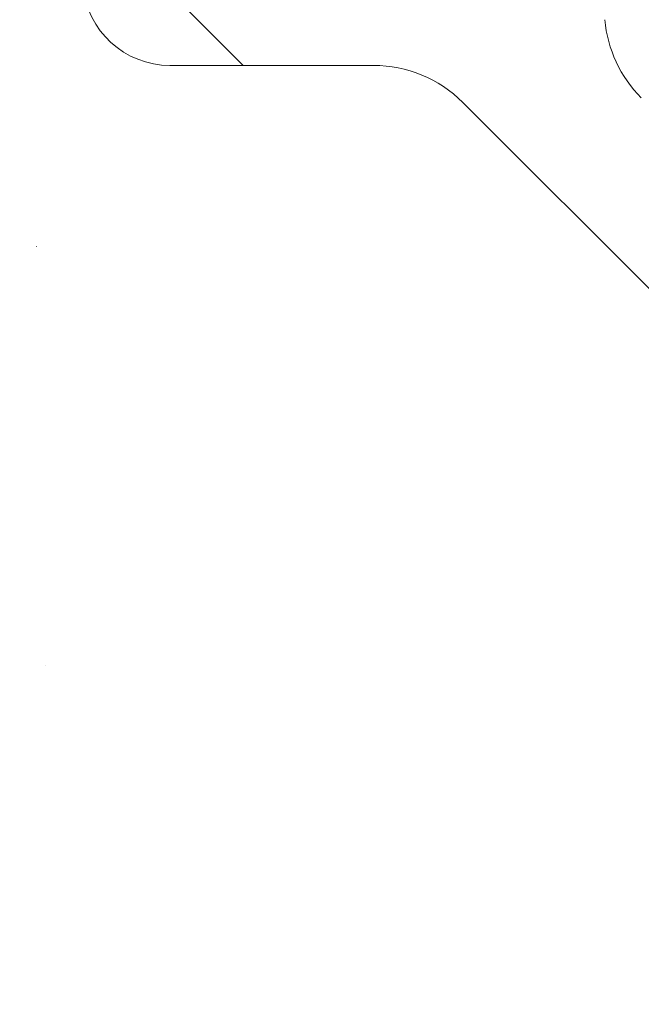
# Model space of a CAD drawing. Header units: inches. Extents: x 0.3 to 84.8, y 1.5 to 53.5.
# Tile 44 of 107: x 28.951 to 29.592, y 41.445 to 42.461. Entities that reach past the tile are written whole.
import ezdxf

# ---------------------------------------------------------------- set-up
doc = ezdxf.new("R2010")
doc.units = ezdxf.units.IN
doc.header["$LTSCALE"] = 2.5
doc.header["$MEASUREMENT"] = 0
doc.layers.add('Hatch (ANSI)', color=7, linetype='Continuous', lineweight=9)
doc.layers.add('Visible (ANSI)', color=7, linetype='Continuous', lineweight=18)

msp = doc.modelspace()

# ---------------------------------------------------------------- hatches: boundary and pattern name
at = {"layer": 'Hatch (ANSI)'}
h = msp.add_hatch(dxfattribs=at)
h.set_pattern_fill('ANSI31', color=256, scale=2.5, style=0)
h.set_pattern_definition([(45, (0, 0), (-0.2209708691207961, 0.2209708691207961), [])])
edge = h.paths.add_edge_path()
edge.add_spline(control_points=[(28.96682405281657, 43.05029987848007), (28.96551726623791, 43.0487070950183), (28.96427622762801, 43.0470604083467), (28.96208373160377, 43.04388740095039), (28.961115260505, 43.04237228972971), (28.96020229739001, 43.0408229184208)], knot_values=[-0.03955753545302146, -0.03955753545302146, -0.03955753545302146, -0.03955753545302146, -0.02382038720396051, -0.02382038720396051, -0.01009838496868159, -0.01009838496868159, -0.01009838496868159, -0.01009838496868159], degree=3, periodic=0)
edge.add_spline(control_points=[(28.96020229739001, 43.0408229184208), (28.95712428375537, 43.03519942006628), (28.95478447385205, 43.02917477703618), (28.95171197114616, 43.0165910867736), (28.95101492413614, 43.01002996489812), (28.95119225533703, 43.00349090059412)], knot_values=[-0.09882426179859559, -0.09882426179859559, -0.09882426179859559, -0.09882426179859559, -0.04997973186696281, -0.04997973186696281, -0.0001336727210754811, -0.0001336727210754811, -0.0001336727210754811, -0.0001336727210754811], degree=3, periodic=0)
edge.add_ellipse((28.92662732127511, 41.16898372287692), major_axis=(-0.06500989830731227, 3.724414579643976), ratio=0.01744974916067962, start_angle=297.91218873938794, end_angle=299.491697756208, ccw=False)
edge.add_line((28.95362457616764, 42.91345095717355), (29.01182714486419, 42.91345095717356))
edge.add_line((29.01182714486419, 42.91345095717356), (29.10626359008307, 42.91345095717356))
edge.add_line((29.10626359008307, 42.91345095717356), (29.16498189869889, 42.91345095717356))
edge.add_ellipse((29.16498189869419, 42.87845095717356), major_axis=(4.707345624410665e-12, 0.03500000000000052), ratio=1, start_angle=270.0000000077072, end_angle=359.99999999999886, ccw=False)
edge.add_line((29.19998189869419, 42.87845095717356), (29.19998189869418, 42.87281247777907))
edge.add_ellipse((29.32498189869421, 42.87281247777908), major_axis=(-0.125000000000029, -5.627606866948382e-15), ratio=1, start_angle=0, end_angle=22.49999999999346)
edge.add_line((29.20949695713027, 42.82497704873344), (29.22924164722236, 42.77730915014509))
edge.add_ellipse((29.24998189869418, 42.78590004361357), major_axis=(-0.02074025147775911, -0.008590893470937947), ratio=1, start_angle=1.802357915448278e-12, end_angle=134.9999999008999)
edge.add_line((29.27072215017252, 42.77730915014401), (29.29046684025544, 42.82497704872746))
edge.add_ellipse((29.17498189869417, 42.87281247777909), major_axis=(0.1154849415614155, -0.04783542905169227), ratio=1, start_angle=7.613296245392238e-13, end_angle=22.50000000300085)
edge.add_line((29.29998189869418, 42.87281247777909), (29.29998189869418, 42.87845095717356))
edge.add_ellipse((29.33498189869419, 42.87845095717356), major_axis=(-0.03500000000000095, 9.943926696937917e-16), ratio=1, start_angle=270.00000000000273, end_angle=359.9999999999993, ccw=False)
edge.add_line((29.33498189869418, 42.91345095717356), (29.38370020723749, 42.91345095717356))
edge.add_line((29.38370020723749, 42.91345095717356), (29.51473189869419, 42.91345095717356))
edge.add_line((29.51473189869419, 42.91345095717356), (29.59764057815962, 42.91345095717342))
edge.add_spline(control_points=[(29.59764057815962, 42.91345095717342), (29.60196064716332, 42.91345095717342), (29.60704514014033, 42.9144621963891), (29.61502744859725, 42.91776821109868), (29.61933775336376, 42.9206478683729), (29.62544719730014, 42.92675652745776), (29.62832736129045, 42.93106640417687), (29.63161429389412, 42.93900088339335), (29.63262603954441, 42.94401206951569), (29.63264474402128, 42.94829824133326)], knot_values=[0.1316660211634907, 0.1316660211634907, 0.1316660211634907, 0.1316660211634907, 0.16458492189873, 0.16458492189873, 0.1975016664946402, 0.1975016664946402, 0.2304179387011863, 0.2304179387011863, 0.2629449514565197, 0.2629449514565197, 0.2629449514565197, 0.2629449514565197], degree=3, periodic=0)
edge.add_line((29.63264474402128, 42.94829824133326), (29.65104405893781, 47.16454178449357))
edge.add_spline(control_points=[(29.65104405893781, 47.16454178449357), (29.65111007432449, 47.17966935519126), (29.65264097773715, 47.196112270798), (29.65912732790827, 47.22871862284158), (29.66416875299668, 47.24486576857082), (29.67597649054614, 47.27337003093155), (29.68383081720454, 47.28835312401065), (29.70252303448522, 47.31632561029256), (29.7133609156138, 47.3293150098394), (29.73517981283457, 47.35113220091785), (29.74817116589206, 47.36196982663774), (29.77614739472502, 47.38066134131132), (29.79113226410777, 47.38851523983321), (29.81964131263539, 47.40032318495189), (29.83579212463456, 47.40536491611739), (29.86879378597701, 47.41192879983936), (29.88564463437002, 47.41345095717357), (29.90107396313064, 47.41345095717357)], knot_values=[0.002764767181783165, 0.002764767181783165, 0.002764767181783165, 0.002764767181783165, 0.1175465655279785, 0.1175465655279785, 0.2350931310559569, 0.2350931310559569, 0.3526474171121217, 0.3526474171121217, 0.4702017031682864, 0.4702017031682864, 0.5877653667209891, 0.5877653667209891, 0.7053290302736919, 0.7053290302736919, 0.8229005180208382, 0.8229005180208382, 0.9404720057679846, 0.9404720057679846, 0.9404720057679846, 0.9404720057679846], degree=3, periodic=0)
edge.add_line((29.90107396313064, 47.41345095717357), (33.30948272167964, 47.41345095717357))
edge.add_spline(control_points=[(33.30948272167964, 47.41345095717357), (33.34491076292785, 47.41345095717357), (33.3874201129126, 47.41284634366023), (33.50546169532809, 47.41062451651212), (33.60459744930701, 47.40837207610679), (33.76986634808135, 47.40837207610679), (33.86900210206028, 47.41062451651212), (33.98704368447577, 47.41284634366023), (34.02955303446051, 47.41345095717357), (34.06498107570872, 47.41345095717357)], knot_values=[6.029647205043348, 6.029647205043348, 6.029647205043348, 6.029647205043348, 6.299608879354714, 6.299608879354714, 6.929283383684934, 6.929283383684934, 7.558957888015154, 7.558957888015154, 7.82891956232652, 7.82891956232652, 7.82891956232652, 7.82891956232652], degree=3, periodic=0)
edge.add_line((34.06498107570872, 47.41345095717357), (37.47338983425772, 47.41345095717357))
edge.add_spline(control_points=[(37.47338983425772, 47.41345095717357), (37.48881916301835, 47.41345095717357), (37.50567001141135, 47.41192879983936), (37.53867167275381, 47.40536491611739), (37.55482248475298, 47.40032318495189), (37.58333153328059, 47.38851523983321), (37.59831640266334, 47.38066134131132), (37.62629263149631, 47.36196982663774), (37.63928398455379, 47.35113220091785), (37.66110288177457, 47.3293150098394), (37.67194076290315, 47.31632561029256), (37.69063298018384, 47.28835312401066), (37.69848730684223, 47.27337003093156), (37.71029504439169, 47.24486576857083), (37.7153364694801, 47.22871862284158), (37.72182281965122, 47.196112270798), (37.72335372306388, 47.17966935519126), (37.72341973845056, 47.16454178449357)], knot_values=[2.821416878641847, 2.821416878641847, 2.821416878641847, 2.821416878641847, 2.938988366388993, 2.938988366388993, 3.05655985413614, 3.05655985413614, 3.174123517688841, 3.174123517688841, 3.291687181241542, 3.291687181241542, 3.409241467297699, 3.409241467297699, 3.526795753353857, 3.526795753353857, 3.644342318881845, 3.644342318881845, 3.759124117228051, 3.759124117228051, 3.759124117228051, 3.759124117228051], degree=3, periodic=0)
edge.add_line((37.72341973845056, 47.16454178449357), (37.74181905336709, 42.94829824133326))
edge.add_spline(control_points=[(37.74181905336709, 42.94829824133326), (37.74183775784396, 42.94401206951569), (37.74284950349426, 42.93900088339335), (37.74613643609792, 42.93106640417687), (37.74901660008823, 42.92675652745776), (37.75512604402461, 42.9206478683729), (37.75943634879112, 42.91776821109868), (37.76741865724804, 42.9144621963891), (37.77250315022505, 42.91345095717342), (37.77682321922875, 42.91345095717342)], knot_values=[0.263719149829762, 0.263719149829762, 0.263719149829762, 0.263719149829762, 0.2962461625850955, 0.2962461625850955, 0.3291624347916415, 0.3291624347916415, 0.3620791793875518, 0.3620791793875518, 0.3949980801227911, 0.3949980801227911, 0.3949980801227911, 0.3949980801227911], degree=3, periodic=0)
edge.add_line((37.77682321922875, 42.91345095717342), (37.85973189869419, 42.91345095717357))
edge.add_line((37.85973189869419, 42.91345095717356), (37.99076359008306, 42.91345095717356))
edge.add_line((37.99076359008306, 42.91345095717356), (38.03948189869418, 42.91345095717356))
edge.add_ellipse((38.03948189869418, 42.87845095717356), major_axis=(6.993530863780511e-16, 0.03500000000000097), ratio=1, start_angle=270.00000000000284, end_angle=360, ccw=False)
edge.add_line((38.07448189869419, 42.87845095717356), (38.07448189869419, 42.87281247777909))
edge.add_ellipse((38.19948189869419, 42.87281247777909), major_axis=(-0.1250000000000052, -1.966930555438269e-15), ratio=1, start_angle=0, end_angle=22.50000000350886)
edge.add_line((38.0839969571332, 42.82497704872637), (38.10374164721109, 42.7773091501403))
edge.add_ellipse((38.12448189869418, 42.78590004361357), major_axis=(-0.02074025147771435, -0.008590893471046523), ratio=1, start_angle=0, end_angle=134.9999998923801)
edge.add_line((38.14522215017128, 42.77730915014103), (38.16496684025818, 42.8249770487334))
edge.add_ellipse((38.04948189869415, 42.87281247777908), major_axis=(0.1154849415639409, -0.04783542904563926), ratio=1, start_angle=0, end_angle=22.49999999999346)
edge.add_line((38.17448189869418, 42.87281247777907), (38.17448189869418, 42.87845095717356))
edge.add_ellipse((38.20948189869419, 42.87845095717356), major_axis=(-0.03500000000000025, 2.076204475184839e-16), ratio=1, start_angle=270.00000000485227, end_angle=360.00000000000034, ccw=False)
edge.add_line((38.20948189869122, 42.91345095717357), (38.26820020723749, 42.91345095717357))
edge.add_line((38.26820020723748, 42.91345095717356), (38.36263665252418, 42.91345095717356))
edge.add_line((38.36263665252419, 42.91345095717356), (38.38973189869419, 42.91345095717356))
edge.add_line((38.38973189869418, 42.91345095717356), (38.35117882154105, 43.35411464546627))
edge.add_ellipse((38.28642604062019, 43.34845095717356), major_axis=(0.06475278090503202, 0.005663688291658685), ratio=1, start_angle=0, end_angle=85.00209744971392)
edge.add_line((38.28642510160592, 43.41345095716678), (38.18412968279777, 43.41345105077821))
edge.add_ellipse((38.18413057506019, 43.34845095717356), major_axis=(-8.922611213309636e-07, 0.06499999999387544), ratio=1, start_angle=0, end_angle=89.74953436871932)
edge.add_line((38.11913119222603, 43.34873420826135), (38.1181251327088, 43.11816726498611))
edge.add_ellipse((38.05312576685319, 43.11845095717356), major_axis=(0.064999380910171, -0.0002836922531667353), ratio=1, start_angle=270.2494811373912, end_angle=360.00000000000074, ccw=False)
edge.add_line((38.05312510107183, 43.05345095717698), (37.94610339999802, 43.05345095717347))
edge.add_spline(control_points=[(37.94610339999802, 43.05345095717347), (37.93808016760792, 43.05345095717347), (37.92863725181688, 43.05532909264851), (37.91381257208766, 43.06146921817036), (37.90580756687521, 43.06681747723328), (37.89446174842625, 43.07816241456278), (37.88911319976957, 43.08616631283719), (37.88300928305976, 43.10090137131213), (37.88113044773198, 43.11020756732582), (37.88109571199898, 43.11816734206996)], knot_values=[0.2445225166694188, 0.2445225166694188, 0.2445225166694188, 0.2445225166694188, 0.305659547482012, 0.305659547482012, 0.3667925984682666, 0.3667925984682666, 0.4279208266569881, 0.4279208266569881, 0.4883261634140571, 0.4883261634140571, 0.4883261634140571, 0.4883261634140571], degree=3, periodic=0)
edge.add_line((37.88109571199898, 43.11816734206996), (37.86343503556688, 47.16515264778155))
edge.add_spline(control_points=[(37.86343503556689, 47.16515264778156), (37.86333205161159, 47.18875166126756), (37.86094384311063, 47.21440261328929), (37.85082513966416, 47.26526853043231), (37.84296051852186, 47.29045808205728), (37.82454045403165, 47.33492473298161), (37.81228771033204, 47.3582983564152), (37.78312786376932, 47.40193543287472), (37.76622077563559, 47.42219889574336), (37.73218330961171, 47.45623371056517), (37.71191680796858, 47.4731404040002), (37.66827390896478, 47.50229916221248), (37.64489752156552, 47.51455124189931), (37.60042341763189, 47.53297163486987), (37.57522815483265, 47.54083673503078), (37.52374557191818, 47.55107639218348), (37.49745825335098, 47.55345095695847), (37.47338850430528, 47.55345095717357)], knot_values=[0.004313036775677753, 0.004313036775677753, 0.004313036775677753, 0.004313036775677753, 0.1833726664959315, 0.1833726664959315, 0.3667453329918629, 0.3667453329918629, 0.5501299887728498, 0.5501299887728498, 0.7335146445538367, 0.7335146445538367, 0.9169138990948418, 0.9169138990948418, 1.100313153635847, 1.100313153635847, 1.283724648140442, 1.283724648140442, 1.467136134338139, 1.467136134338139, 1.467136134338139, 1.467136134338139], degree=3, periodic=0)
edge.add_line((37.47338850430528, 47.55345095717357), (29.90107529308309, 47.55345095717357))
edge.add_spline(control_points=[(29.90107529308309, 47.55345095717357), (29.87700554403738, 47.55345095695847), (29.85071822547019, 47.55107639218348), (29.79923564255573, 47.54083673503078), (29.77404037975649, 47.53297163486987), (29.72956627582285, 47.51455124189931), (29.70618988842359, 47.50229916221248), (29.66254698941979, 47.4731404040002), (29.64228048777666, 47.45623371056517), (29.60824302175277, 47.42219889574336), (29.59133593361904, 47.40193543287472), (29.56217608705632, 47.35829835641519), (29.5499233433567, 47.33492473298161), (29.53150327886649, 47.29045808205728), (29.52363865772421, 47.2652685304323), (29.51351995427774, 47.21440261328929), (29.51113174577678, 47.18875166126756), (29.51102876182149, 47.16515264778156)], knot_values=[4.401410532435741, 4.401410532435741, 4.401410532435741, 4.401410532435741, 4.584822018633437, 4.584822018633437, 4.768233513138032, 4.768233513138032, 4.951632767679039, 4.951632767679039, 5.135032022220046, 5.135032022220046, 5.318416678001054, 5.318416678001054, 5.501801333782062, 5.501801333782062, 5.685174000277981, 5.685174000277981, 5.864233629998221, 5.864233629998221, 5.864233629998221, 5.864233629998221], degree=3, periodic=0)
edge.add_line((29.51102876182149, 47.16515264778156), (29.4933680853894, 43.11816734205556))
edge.add_spline(control_points=[(29.4933680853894, 43.11816734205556), (29.49333334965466, 43.11020756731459), (29.49145451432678, 43.10090137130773), (29.4853505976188, 43.08616631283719), (29.48000204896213, 43.07816241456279), (29.46865623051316, 43.06681747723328), (29.46065122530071, 43.06146921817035), (29.44582654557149, 43.05532909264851), (29.43638362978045, 43.05345095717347), (29.42836039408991, 43.05345095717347)], knot_values=[0.4897639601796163, 0.4897639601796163, 0.4897639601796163, 0.4897639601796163, 0.5501692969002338, 0.5501692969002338, 0.6112975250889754, 0.6112975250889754, 0.6724305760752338, 0.6724305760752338, 0.7335676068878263, 0.7335676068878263, 0.7335676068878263, 0.7335676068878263], degree=3, periodic=0)
edge.add_line((29.42836039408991, 43.05345095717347), (29.32133803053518, 43.05345095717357))
edge.add_ellipse((29.32133803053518, 43.11845095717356), major_axis=(-6.993530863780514e-16, -0.06500000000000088), ratio=1, start_angle=270.2499999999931, end_angle=360.0000000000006, ccw=False)
edge.add_line((29.25633864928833, 43.11816734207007), (29.25533260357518, 43.34873457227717))
edge.add_ellipse((29.19033322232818, 43.34845095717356), major_axis=(0.06499938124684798, 0.0002836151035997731), ratio=1, start_angle=0, end_angle=89.74999994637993)
edge.add_line((29.19033322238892, 43.41345095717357), (29.08710333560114, 43.41345095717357))
edge.add_spline(control_points=[(29.08710333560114, 43.41345095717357), (29.08664727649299, 43.41343933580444), (29.08618441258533, 43.41342576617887), (29.08571365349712, 43.41340939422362)], knot_values=[-0.153580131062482, -0.153580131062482, -0.153580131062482, -0.153580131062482, -0.1509708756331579, -0.1509708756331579, -0.1509708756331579, -0.1509708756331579], degree=3, periodic=0)
edge.add_ellipse((29.08803775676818, 43.34845095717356), major_axis=(-0.00232410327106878, 0.06495843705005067), ratio=1, start_angle=3.010064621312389e-16, end_angle=43.4619196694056)
edge.add_spline(control_points=[(29.04166773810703, 43.39400116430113), (29.03760962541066, 43.38986967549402), (29.03396045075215, 43.3855203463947), (29.02631251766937, 43.37535496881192), (29.0216632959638, 43.36791230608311), (29.0177652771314, 43.35727969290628), (29.01712836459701, 43.35452244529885), (29.0168233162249, 43.35216514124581)], knot_values=[-0.0779393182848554, -0.0779393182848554, -0.0779393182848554, -0.0779393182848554, -0.05679785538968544, -0.05679785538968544, -0.02267866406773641, -0.02267866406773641, -0.007525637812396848, -0.007525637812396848, -0.007525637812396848, -0.007525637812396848], degree=3, periodic=0)
edge.add_spline(control_points=[(29.0168233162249, 43.35216514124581), (29.01667003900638, 43.35099462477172), (29.01652652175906, 43.34982440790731), (29.01625992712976, 43.34748408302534), (29.0161371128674, 43.34631713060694), (29.01602444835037, 43.34514767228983)], knot_values=[-0.01807819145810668, -0.01807819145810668, -0.01807819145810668, -0.01807819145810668, -0.009082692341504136, -0.009082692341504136, -0.0001298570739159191, -0.0001298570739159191, -0.0001298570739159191, -0.0001298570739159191], degree=3, periodic=0)
edge.add_ellipse((29.09922620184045, 44.96791819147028), major_axis=(-0.3258436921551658, -3.724410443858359), ratio=0.01738601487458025, start_angle=60.26214837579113, end_angle=64.25657189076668, ccw=False)
edge.add_spline(control_points=[(28.99382216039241, 43.11557085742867), (28.99265179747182, 43.1036191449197), (28.98974224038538, 43.09196167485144), (28.98057410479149, 43.06982429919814), (28.97440270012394, 43.05954617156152), (28.96682405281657, 43.05029987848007)], knot_values=[-0.1824139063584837, -0.1824139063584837, -0.1824139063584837, -0.1824139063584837, -0.09110090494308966, -0.09110090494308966, -1.315043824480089e-06, -1.315043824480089e-06, -1.315043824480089e-06, -1.315043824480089e-06], degree=3, periodic=0)
h = msp.add_hatch(dxfattribs=at)
h.set_pattern_fill('ANSI31', color=256, scale=2.5, angle=90.00021045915, style=0)
h.set_pattern_definition([(135.00021045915, (0, 0), (-0.2209700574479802, -0.2209716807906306), [])])
edge = h.paths.add_edge_path()
edge.add_line((29.51473189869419, 42.91345095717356), (29.38370020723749, 42.91345095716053))
edge.add_line((29.38370020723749, 42.91345095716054), (29.37846209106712, 42.76345095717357))
edge.add_line((29.37846209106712, 42.76345095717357), (29.3707429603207, 42.54240397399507))
edge.add_ellipse((29.34076123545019, 42.54345095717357), major_axis=(0.02998172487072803, -0.001046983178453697), ratio=1, start_angle=271.99999695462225, end_angle=359.99999999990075, ccw=False)
edge.add_line((29.3407612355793, 42.51345095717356), (29.32137899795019, 42.51345095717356))
edge.add_ellipse((29.32137899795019, 42.54345095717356), major_axis=(8.479507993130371e-49, -0.0299999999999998), ratio=1, start_angle=282.4591737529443, end_angle=360, ccw=False)
edge.add_ellipse((29.17002925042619, 42.51001065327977), major_axis=(0.1220562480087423, 0.02696798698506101), ratio=1, start_angle=0, end_angle=10.04082631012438)
edge.add_line((29.28551419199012, 42.55784608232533), (29.2691788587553, 42.59728306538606))
edge.add_ellipse((29.24498189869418, 42.58726035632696), major_axis=(0.02419696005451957, 0.01002270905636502), ratio=1, start_angle=6.215370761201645e-13, end_angle=134.9999998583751)
edge.add_line((29.22078493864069, 42.59728306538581), (29.20444960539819, 42.55784608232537))
edge.add_ellipse((29.31993454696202, 42.51001065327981), major_axis=(-0.1154849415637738, 0.04783542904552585), ratio=1, start_angle=0, end_angle=10.04082630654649)
edge.add_ellipse((29.16858479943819, 42.54345095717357), major_axis=(0.02929349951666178, -0.006472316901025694), ratio=1, start_angle=282.4591737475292, end_angle=359.99999999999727, ccw=False)
edge.add_line((29.16858479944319, 42.51345095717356), (29.14920256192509, 42.51345094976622))
edge.add_ellipse((29.14920256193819, 42.54345095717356), major_axis=(-1.309608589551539e-11, -0.02999999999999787), ratio=1, start_angle=285.0523876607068, end_angle=360.0000000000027, ccw=False)
edge.add_ellipse((29.14920256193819, 42.54345095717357), major_axis=(-0.0289706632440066, -0.007791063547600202), ratio=1, start_angle=346.9476141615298, end_angle=359.99999999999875, ccw=False)
edge.add_line((29.11922083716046, 42.54240397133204), (29.10626359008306, 42.91345095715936))
edge.add_line((29.10626359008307, 42.91345095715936), (29.01182714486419, 42.91345095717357))
edge.add_line((29.01182714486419, 42.91345095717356), (29.00973189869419, 42.85345095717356))
edge.add_line((29.00973189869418, 42.85345095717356), (28.98498121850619, 42.85345095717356))
edge.add_line((28.98498121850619, 42.85345095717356), (29.0162885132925, 42.49560694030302))
edge.add_ellipse((29.10594603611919, 42.50345095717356), major_axis=(-0.08965752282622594, -0.007844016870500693), ratio=1, start_angle=0, end_angle=84.99999998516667)
edge.add_line((29.10594603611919, 42.41345095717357), (29.31588413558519, 42.41345095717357))
edge.add_ellipse((29.31588413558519, 42.28345095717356), major_axis=(-3.674453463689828e-48, 0.1299999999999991), ratio=1, start_angle=314.9999999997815, end_angle=360, ccw=False)
edge.add_line((29.40780801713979, 42.37537483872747), (29.99293514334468, 41.7902477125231))
edge.add_spline(control_points=[(29.99293514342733, 41.7902477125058), (30.00681093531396, 41.77637192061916), (30.02333409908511, 41.7625867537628), (30.05891618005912, 41.73881142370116), (30.07797509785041, 41.72882126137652), (30.11423401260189, 41.7138021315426), (30.13477451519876, 41.70738941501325), (30.17487281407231, 41.699413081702), (30.19435438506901, 41.69745069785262), (30.21250378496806, 41.69714825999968)], knot_values=[3.588649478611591, 3.588649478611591, 3.588649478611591, 3.588649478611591, 3.738179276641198, 3.738179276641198, 3.887709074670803, 3.887709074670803, 4.037237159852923, 4.037237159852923, 4.173418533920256, 4.173418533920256, 4.173418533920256, 4.173418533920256], degree=3, periodic=0)
edge.add_ellipse((33.68723189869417, 250.2167842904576), major_axis=(-3.474728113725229, -208.5196360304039), ratio=1, start_angle=4.22702251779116e-15, end_angle=1.909353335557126)
edge.add_spline(control_points=[(37.16196001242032, 41.69714825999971), (37.18010941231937, 41.69745069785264), (37.19959098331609, 41.699413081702), (37.23968928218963, 41.70738941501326), (37.26022978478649, 41.71380213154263), (37.29648869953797, 41.72882126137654), (37.31554761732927, 41.73881142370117), (37.35112969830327, 41.76258675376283), (37.36765286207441, 41.77637192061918), (37.38152865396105, 41.79024771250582)], knot_values=[0.6114474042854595, 0.6114474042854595, 0.6114474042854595, 0.6114474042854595, 0.7476287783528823, 0.7476287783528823, 0.8971568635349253, 0.8971568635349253, 1.046686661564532, 1.046686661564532, 1.19621645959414, 1.19621645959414, 1.19621645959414, 1.19621645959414], degree=3, periodic=0)
edge.add_line((37.38152865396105, 41.79024771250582), (37.96665578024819, 42.37537483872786))
edge.add_ellipse((38.05857966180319, 42.28345095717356), major_axis=(-0.09192388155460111, 0.0919238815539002), ratio=1, start_angle=314.99999999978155, end_angle=359.9999999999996, ccw=False)
edge.add_line((38.05857966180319, 42.41345095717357), (38.26851776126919, 42.41345095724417))
edge.add_ellipse((38.26851776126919, 42.50345095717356), major_axis=(2.543852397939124e-48, -0.08999999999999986), ratio=1, start_angle=0, end_angle=84.99928686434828)
edge.add_line((38.35817518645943, 42.49560582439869), (38.38948257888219, 42.85345095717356))
edge.add_line((38.38948257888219, 42.85345095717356), (38.36473189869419, 42.85345095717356))
edge.add_line((38.36473189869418, 42.85345095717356), (38.36263665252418, 42.91345095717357))
edge.add_line((38.36263665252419, 42.91345095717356), (38.26820020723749, 42.91345095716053))
edge.add_line((38.26820020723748, 42.91345095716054), (38.26296209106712, 42.76345095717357))
edge.add_line((38.26296209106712, 42.76345095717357), (38.2552429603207, 42.54240397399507))
edge.add_ellipse((38.22526123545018, 42.54345095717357), major_axis=(0.02998172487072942, -0.001046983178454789), ratio=1, start_angle=271.99999672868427, end_angle=359.9999999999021, ccw=False)
edge.add_line((38.22526123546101, 42.51345095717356), (38.20587899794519, 42.51345095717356))
edge.add_ellipse((38.20587899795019, 42.54345095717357), major_axis=(-4.998975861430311e-12, -0.03000000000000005), ratio=1, start_angle=282.45917374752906, end_angle=360, ccw=False)
edge.add_ellipse((38.05452925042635, 42.51001065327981), major_axis=(0.1220562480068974, 0.02696798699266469), ratio=1, start_angle=6.836940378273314e-13, end_angle=10.04082630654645)
edge.add_line((38.17001419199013, 42.55784608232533), (38.15367885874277, 42.59728306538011))
edge.add_ellipse((38.12948189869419, 42.58726035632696), major_axis=(0.02419696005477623, 0.01002270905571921), ratio=1, start_angle=5.088887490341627e-13, end_angle=134.9999998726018)
edge.add_line((38.10528493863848, 42.59728306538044), (38.08894960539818, 42.55784608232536))
edge.add_ellipse((38.20443454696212, 42.51001065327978), major_axis=(-0.1154849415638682, 0.04783542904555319), ratio=1, start_angle=0, end_angle=10.04082630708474)
edge.add_ellipse((38.05308479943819, 42.54345095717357), major_axis=(0.02929349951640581, -0.006472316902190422), ratio=1, start_angle=282.4591737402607, end_angle=359.9999999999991, ccw=False)
edge.add_line((38.05308479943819, 42.51345095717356), (38.03370256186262, 42.51345094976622))
edge.add_ellipse((38.03370256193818, 42.54345095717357), major_axis=(-7.556859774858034e-11, -0.03000000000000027), ratio=1, start_angle=288.3734626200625, end_angle=360, ccw=False)
edge.add_ellipse((38.03370256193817, 42.54345095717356), major_axis=(-0.02847066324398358, -0.009456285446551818), ratio=1, start_angle=343.626539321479, end_angle=359.9999999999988, ccw=False)
edge.add_line((38.00372083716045, 42.54240397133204), (37.99076359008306, 42.91345095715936))
edge.add_line((37.99076359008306, 42.91345095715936), (37.85973189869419, 42.91345095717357))
edge.add_line((37.85973189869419, 42.91345095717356), (37.8201114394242, 42.46058703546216))
edge.add_ellipse((37.69060612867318, 42.47191728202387), major_axis=(0.1295053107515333, -0.01133024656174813), ratio=1, start_angle=319.9999999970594, end_angle=359.9999999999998, ccw=False)
edge.add_line((37.78253001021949, 42.37999340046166), (37.32653370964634, 41.92399709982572))
edge.add_spline(control_points=[(37.32653370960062, 41.92399709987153), (37.31518878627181, 41.91265217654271), (37.2991805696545, 41.90195572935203), (37.27021140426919, 41.88995607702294), (37.25236818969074, 41.88620327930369), (37.23682159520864, 41.88593839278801)], knot_values=[1.467057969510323, 1.467057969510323, 1.467057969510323, 1.467057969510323, 1.589314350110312, 1.589314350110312, 1.705991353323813, 1.705991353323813, 1.705991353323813, 1.705991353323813], degree=3, periodic=0)
edge.add_ellipse((33.6872318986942, 250.2167842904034), major_axis=(3.549589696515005, -208.3308458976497), ratio=1, start_angle=358.0477511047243, end_angle=360, ccw=False)
edge.add_spline(control_points=[(30.13764220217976, 41.88593839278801), (30.12209564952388, 41.88620327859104), (30.10425258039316, 41.88995603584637), (30.07528339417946, 41.90195562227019), (30.05927507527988, 41.91265211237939), (30.04793008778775, 41.92399709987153)], knot_values=[0.2500859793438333, 0.2500859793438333, 0.2500859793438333, 0.2500859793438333, 0.3667622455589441, 0.3667622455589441, 0.4890193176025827, 0.4890193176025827, 0.4890193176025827, 0.4890193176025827], degree=3, periodic=0)
edge.add_line((30.04793008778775, 41.92399709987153), (29.59193378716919, 42.37999340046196))
edge.add_ellipse((29.68385766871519, 42.47191728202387), major_axis=(-0.09192388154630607, -0.09192388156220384), ratio=1, start_angle=319.9999999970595, end_angle=360, ccw=False)
edge.add_line((29.55435235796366, 42.46058703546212), (29.51473189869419, 42.91345095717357))

# ---------------------------------------------------------------- linework, layer by layer
at = {"layer": 'Visible (ANSI)'}
for p, q in [((29.10594603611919, 42.41345095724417), (29.31588413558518, 42.41345095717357)), ((29.40780801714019, 42.37537483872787), (29.99293514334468, 41.7902477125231))]:
    msp.add_line(p, q, dxfattribs=at)
for centre, radius, start, end in [((29.10594603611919, 42.50345095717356), 0.08999999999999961, 185.000000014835, 270.0000000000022), ((29.68385766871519, 42.47191728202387), 0.1300000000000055, 185.0000000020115, 225.000000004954), ((29.31588413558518, 42.28345095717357), 0.1299999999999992, 44.99999999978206, 90)]:
    msp.add_arc(centre, radius, start, end, dxfattribs=at)

doc.saveas('drawing.dxf')
